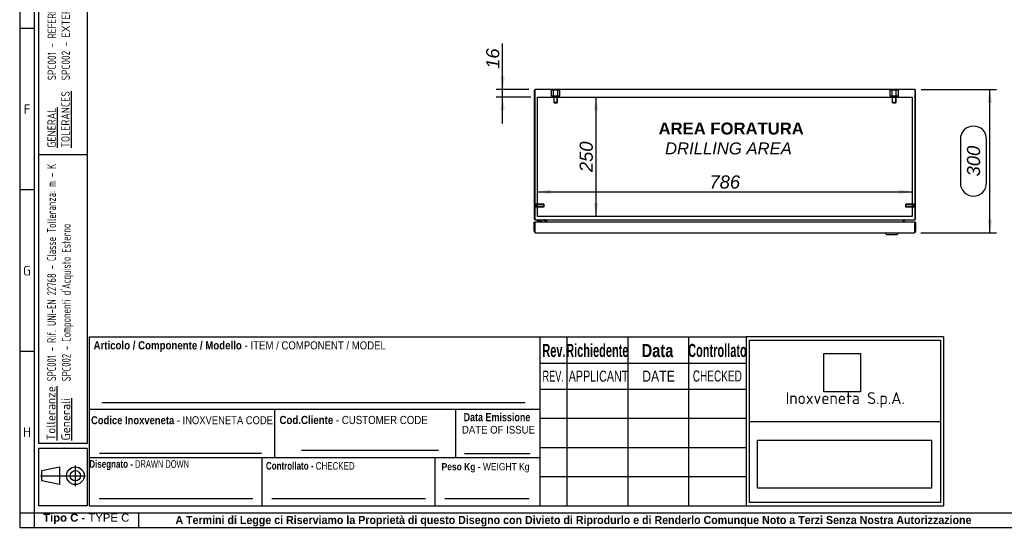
# Model space of a CAD drawing. Extents: x 6 to 412, y 11 to 288.
# Tile 1 of 3: x 6 to 213, y 11 to 117. Entities that reach past the tile are written whole.
import ezdxf
from ezdxf.enums import TextEntityAlignment as Align
from ezdxf.lldxf.tags import DXFTag

# ---------------------------------------------------------------- set-up
doc = ezdxf.new("R2010")
doc.units = 0
doc.layers.get('0').update_dxf_attribs({"linetype": 'CONTINUOUS'})
for name, color, linetype in [('_TRANSLATION', 7, 'CONTINUOUS'), ('AE00417_01', 7, 'CONTINUOUS'), ('C0000000', 7, 'CONTINUOUS'), ('C0000000_04', 7, 'CONTINUOUS'), ('C0000000_05', 7, 'CONTINUOUS'), ('C0000001_34', 7, 'CONTINUOUS'), ('C0000001_35', 7, 'CONTINUOUS'), ('DEFAULT', 7, 'CONTINUOUS'), ('SBAVATURE', 7, 'CONTINUOUS'), ('SERRATURA_SUP', 7, 'CONTINUOUS')]:
    doc.layers.add(name, color=color, linetype=linetype)
doc.styles.add('SEACAD_ARIAL', font='arial.ttf')
doc.styles.add('SEACAD_ARIAL_NARROW', font='ARIALN.TTF', dxfattribs={"width": 0.8})
doc.styles.add('SEACAD_ARIALB', font='arialbd.ttf', dxfattribs={"width": 0.9})
doc.styles.add('SEACAD_ARIALI', font='ariali.ttf')
doc.styles.add('SEACAD_SOLID_EDGE_ANSI', font='seans.ttf', dxfattribs={"width": 0.9})
doc.styles.add('SEACAD_SOLID_EDGE_ANSIB', font='seansbd.ttf', dxfattribs={"width": 0.9})
tags = doc.linetypes.add('CENTER2', pattern=[28.575, 19.05, -3.175, 3.175, -3.175]).pattern_tags.tags
tags[10:11] = [DXFTag(74, 4), DXFTag(75, 0), DXFTag(340, '0'), DXFTag(46, 0.0), DXFTag(50, 0.0), DXFTag(44, 0.0), DXFTag(45, 0.0)]
tags[8:9] = [DXFTag(74, 4), DXFTag(75, 0), DXFTag(340, '0'), DXFTag(46, 0.0), DXFTag(50, 0.0), DXFTag(44, 0.0), DXFTag(45, 0.0)]
tags[6:7] = [DXFTag(74, 4), DXFTag(75, 0), DXFTag(340, '0'), DXFTag(46, 0.0), DXFTag(50, 0.0), DXFTag(44, 0.0), DXFTag(45, 0.0)]
tags[4:5] = [DXFTag(74, 4), DXFTag(75, 0), DXFTag(340, '0'), DXFTag(46, 0.0), DXFTag(50, 0.0), DXFTag(44, 0.0), DXFTag(45, 0.0)]
tags = doc.linetypes.add('HIDDEN2', pattern=[4.7625, 3.175, -1.5875]).pattern_tags.tags
tags[6:7] = [DXFTag(74, 4), DXFTag(75, 0), DXFTag(340, '0'), DXFTag(46, 0.0), DXFTag(50, 0.0), DXFTag(44, 0.0), DXFTag(45, 0.0)]
tags[4:5] = [DXFTag(74, 4), DXFTag(75, 0), DXFTag(340, '0'), DXFTag(46, 0.0), DXFTag(50, 0.0), DXFTag(44, 0.0), DXFTag(45, 0.0)]
doc.dimstyles.new('ISO', dxfattribs={"dimtxt": 2.75, "dimasz": 2.75, "dimexe": 1.375, "dimexo": 1.375, "dimgap": 0.6875, "dimtad": 1, "dimdec": 1, "dimlfac": 10, "dimtxsty": 'SEACAD_ARIAL', "dimsah": 1, "dimcen": 1.375, "dimadec": 1, "dimazin": 3, "dimtfac": 0.7, "dimtdec": 3, "dimtmove": 0, "dimatfit": 3})
picture_1 = doc.add_image_def('image1.jpg', size_in_pixel=(55, 57))
picture_2 = doc.add_image_def('image2.bmp', size_in_pixel=(138, 38))

# ---------------------------------------------------------------- blocks, each defined once
blk = doc.blocks.new('SE2')
at = {"layer": 'AE00417_01', "color": 7, "linetype": 'HIDDEN2'}
for p, q in [((114.35, 78.76), (114.25, 78.76)), ((114.35, 78.76), (114.35, 78.01)), ((114.45, 78.68), (114.45, 78.08)), ((116.18, 78.68), (114.45, 78.68)), ((114.45, 78.62), (116.24, 78.62)), ((116.18, 78.68), (116.18, 78.08)), ((116.25, 78.61), (116.18, 78.68)), ((116.25, 78.16), (116.25, 78.61)), ((192.09, 78.68), (192.01, 78.61)), ((192.01, 78.61), (192.01, 78.16)), ((193.81, 78.62), (192.03, 78.62)), ((192.09, 78.08), (192.09, 78.68)), ((193.81, 78.68), (192.09, 78.68)), ((193.81, 78.08), (193.81, 78.68)), ((193.91, 78.01), (193.91, 78.76)), ((194.01, 78.76), (193.91, 78.76)), ((114.25, 78.01), (114.35, 78.01)), ((114.45, 78.14), (116.24, 78.14)), ((114.45, 78.08), (116.18, 78.08)), ((116.18, 78.08), (116.25, 78.16)), ((192.01, 78.16), (192.09, 78.08)), ((193.81, 78.14), (192.03, 78.14)), ((192.09, 78.08), (193.81, 78.08)), ((193.91, 78.01), (194.01, 78.01))]:
    blk.add_line(p, q, dxfattribs=at)
at = {"layer": 'AE00417_01', "color": 7, "linetype": 'CONTINUOUS'}
for p, q in [((114.25, 78.76), (114.25, 78.76)), ((194.01, 78.76), (194.01, 78.76)), ((114.25, 78.01), (114.25, 78.01)), ((194.01, 78.01), (194.01, 78.01))]:
    blk.add_line(p, q, dxfattribs=at)
at = {"layer": 'AE00417_01', "color": 7, "linetype": 'HIDDEN2'}
for centre, start, end in [((114.4, 78.68), 180, 0), ((193.86, 78.68), 180, 0), ((114.4, 78.08), 0, 180), ((193.86, 78.08), 0, 180)]:
    blk.add_arc(centre, 0.05, start, end, dxfattribs=at)
at = {"layer": 'C0000000', "color": 7, "linetype": 'HIDDEN2'}
for p, q in [((118.2, 102.56), (117.77, 102.56)), ((117.77, 101.26), (117.77, 102.56)), ((118.2, 101.26), (117.77, 101.26)), ((119.07, 102.56), (118.2, 102.56)), ((118.2, 101.26), (118.2, 102.56)), ((119.07, 101.26), (118.2, 101.26)), ((118.23, 101.26), (118.23, 99.96)), ((118.31, 99.89), (118.31, 101.26)), ((118.96, 99.89), (118.96, 101.26)), ((119.03, 99.96), (119.03, 101.26)), ((119.5, 102.56), (119.07, 102.56)), ((119.07, 101.26), (119.07, 102.56)), ((119.5, 101.26), (119.07, 101.26)), ((119.5, 101.26), (119.5, 102.56)), ((119.03, 99.96), (118.23, 99.96)), ((118.23, 99.96), (118.33, 99.86)), ((118.33, 99.86), (118.93, 99.86)), ((118.93, 99.86), (119.03, 99.96))]:
    blk.add_line(p, q, dxfattribs=at)
at = {"layer": 'C0000000', "color": 7, "linetype": 'CONTINUOUS'}
for p, q in [((117.88, 102.78), (119.38, 102.78)), ((117.88, 102.78), (117.88, 102.68)), ((119.38, 102.68), (119.38, 102.78)), ((114.82, 75.28), (114.82, 75.28)), ((115.11, 75.18), (114.92, 75.18)), ((116.17, 75.38), (116.17, 75.18)), ((116.47, 74.88), (116.47, 75.18))]:
    blk.add_line(p, q, dxfattribs=at)
for centre, radius, start, end in [((114.92, 75.28), 0.1, 90, 180), ((114.92, 75.28), 0.1, 180, 270), ((115.11, 74.08), 1.1, 46.819, 90)]:
    blk.add_arc(centre, radius, start, end, dxfattribs=at)
blk.add_open_spline([(116.47, 75.18), (116.47, 75.21), (116.47, 75.24), (116.45, 75.28), (116.43, 75.31), (116.41, 75.33), (116.4, 75.34), (116.37, 75.36), (116.36, 75.36), (116.34, 75.37), (116.33, 75.38), (116.3, 75.38), (116.29, 75.38), (116.27, 75.38)], degree=3, knots=[0, 0, 0, 0, 0.25, 0.25, 0.5, 0.5, 0.625, 0.625, 0.75, 0.75, 0.875, 0.875, 1, 1, 1, 1], dxfattribs=at)
at = {"layer": 'C0000000_04', "color": 7, "linetype": 'HIDDEN2'}
for p, q in [((189.2, 102.56), (188.77, 102.56)), ((188.77, 101.26), (188.77, 102.56)), ((189.2, 101.26), (188.77, 101.26)), ((190.07, 102.56), (189.2, 102.56)), ((189.2, 101.26), (189.2, 102.56)), ((190.07, 101.26), (189.2, 101.26)), ((189.23, 101.26), (189.23, 99.96)), ((189.31, 99.89), (189.31, 101.26)), ((189.96, 99.89), (189.96, 101.26)), ((190.03, 99.96), (190.03, 101.26)), ((190.5, 102.56), (190.07, 102.56)), ((190.07, 101.26), (190.07, 102.56)), ((190.5, 101.26), (190.07, 101.26)), ((190.5, 101.26), (190.5, 102.56)), ((190.03, 99.96), (189.23, 99.96)), ((189.23, 99.96), (189.33, 99.86)), ((189.33, 99.86), (189.93, 99.86)), ((189.93, 99.86), (190.03, 99.96))]:
    blk.add_line(p, q, dxfattribs=at)
at = {"layer": 'C0000000_05', "color": 7, "linetype": 'CONTINUOUS'}
for p, q in [((188.88, 102.78), (190.38, 102.78)), ((188.88, 102.78), (188.88, 102.68)), ((190.38, 102.68), (190.38, 102.78))]:
    blk.add_line(p, q, dxfattribs=at)
at = {"layer": 'C0000001_34', "color": 7, "linetype": 'CONTINUOUS'}
for p, q in [((114.13, 102.43), (114.13, 75.63)), ((114.25, 102.65), (114.25, 102.43)), ((114.25, 102.43), (114.25, 102.65)), ((114.25, 102.43), (114.25, 75.63)), ((114.25, 75.63), (114.25, 102.43)), ((193.88, 102.68), (114.38, 102.68)), ((194.01, 102.65), (194.01, 102.43)), ((194.01, 102.43), (194.01, 102.65)), ((194.01, 75.63), (194.01, 102.43)), ((194.01, 102.43), (194.01, 75.63)), ((194.13, 75.63), (194.13, 102.43)), ((114.38, 75.38), (114.38, 75.38)), ((114.38, 75.38), (193.88, 75.38)), ((116.56, 75.25), (116.56, 74.88)), ((116.68, 75.25), (116.68, 74.88)), ((116.69, 75.25), (116.69, 75.38)), ((116.69, 74.88), (116.69, 75.25)), ((191.58, 75.25), (191.58, 75.38)), ((191.58, 74.88), (191.58, 75.25)), ((191.58, 75.25), (191.58, 74.88)), ((191.7, 74.88), (191.7, 75.25)), ((193.88, 75.38), (193.88, 75.38))]:
    blk.add_line(p, q, dxfattribs=at)
at = {"layer": 'C0000001_34', "color": 7, "linetype": 'CENTER2'}
for p, q in [((114.83, 101.08), (193.43, 101.08)), ((114.83, 76.08), (114.83, 101.08)), ((193.43, 101.08), (193.43, 76.08)), ((193.43, 76.08), (114.83, 76.08))]:
    blk.add_line(p, q, dxfattribs=at)
at = {"layer": 'C0000001_34', "color": 7, "linetype": 'CONTINUOUS'}
for centre, radius, start, end in [((114.38, 102.43), 0.25, 121.3323, 180), ((114.38, 102.43), 0.25, 90, 121.3323), ((193.88, 102.43), 0.25, 58.6677, 90), ((193.88, 102.43), 0.25, 0, 58.6677), ((114.38, 75.63), 0.25, 180, 270), ((116.43, 75.25), 0.13, 0, 90), ((116.43, 75.25), 0.25, 0, 31.3323), ((191.83, 75.25), 0.25, 148.6677, 180), ((191.83, 75.25), 0.13, 90, 180), ((193.88, 75.63), 0.25, 270, 0)]:
    blk.add_arc(centre, radius, start, end, dxfattribs=at)
for centre, major_axis, ratio, start_param, end_param in [((114.38, 102.43), (0, -0.25), 0.997824, 3.141593, 3.688444), ((193.88, 102.43), (0, -0.25), 0.997824, 2.594742, 3.141593), ((114.38, 75.63), (0, -0.25), 0.52, 4.712389, 6.283185), ((193.88, 75.63), (0, 0.25), 0.52, 3.141593, 4.712389)]:
    blk.add_ellipse(centre, major_axis=major_axis, ratio=ratio, start_param=start_param, end_param=end_param, dxfattribs=at)
at = {"layer": 'C0000001_35', "color": 7, "linetype": 'CONTINUOUS'}
for p, q in [((114.13, 74.88), (114.28, 74.88)), ((114.13, 72.99), (114.13, 74.88)), ((114.28, 72.99), (114.28, 74.88)), ((114.28, 74.73), (114.28, 74.88)), ((193.98, 74.88), (114.28, 74.88)), ((114.28, 74.73), (114.28, 72.99)), ((194.13, 74.88), (193.98, 74.88)), ((193.98, 74.88), (193.98, 72.99)), ((193.98, 74.73), (193.98, 74.88)), ((193.98, 72.99), (193.98, 74.73)), ((194.13, 74.88), (194.13, 72.99)), ((114.28, 72.73), (114.28, 72.99)), ((114.28, 72.99), (114.28, 72.73)), ((114.44, 72.68), (193.82, 72.68)), ((193.98, 72.73), (193.98, 72.99)), ((193.98, 72.99), (193.98, 72.73))]:
    blk.add_line(p, q, dxfattribs=at)
for centre, radius, start, end in [((114.28, 74.73), 0.0002, 65.5302, 180), ((114.38, 74.64), 0.094, 174.7124, 180), ((193.98, 74.73), 0.0002, 0, 114.4698), ((114.44, 72.99), 0.31, 180, 238.927), ((114.44, 72.99), 0.31, 238.927, 270), ((193.82, 72.99), 0.31, 270, 301.073), ((193.82, 72.99), 0.31, 301.073, 0)]:
    blk.add_arc(centre, radius, start, end, dxfattribs=at)
for centre, start_param, end_param in [((114.44, 72.99), 2.599267, 3.141593), ((193.82, 72.99), 3.141593, 3.683918)]:
    blk.add_ellipse(centre, major_axis=(0, 0.31), ratio=0.998232, start_param=start_param, end_param=end_param, dxfattribs=at)
at = {"layer": 'SERRATURA_SUP', "color": 7, "linetype": 'CONTINUOUS'}
for p, q in [((187.73, 72.68), (187.73, 72.58)), ((190.53, 72.58), (187.73, 72.58)), ((187.73, 72.58), (188.03, 72.28)), ((188.03, 72.28), (190.23, 72.28)), ((190.23, 72.28), (190.53, 72.58)), ((190.53, 72.58), (190.53, 72.68))]:
    blk.add_line(p, q, dxfattribs=at)
blk = doc.blocks.new('DMBLK408')
at = {"layer": '_TRANSLATION', "linetype": 'CONTINUOUS'}
for points in [[(127.57, 98.33), (127.11, 101.08), (126.65, 98.33)], [(127.57, 78.83), (126.65, 78.83), (127.11, 76.08)]]:
    blk.add_hatch(color=7, dxfattribs=at).paths.add_polyline_path(points)
at = {"layer": '_TRANSLATION', "color": 7, "linetype": 'CONTINUOUS'}
blk.add_line((127.11, 76.08), (127.11, 101.08), dxfattribs=at)
at = {"layer": '_TRANSLATION', "color": 7, "linetype": 'CONTINUOUS', "style": 'SEACAD_ARIALI'}
blk.add_text('250', height=2.75, rotation=90, dxfattribs=at).set_placement((123.67, 85.38), align=Align.TOP_LEFT)
blk = doc.blocks.new('DMBLK409')
at = {"layer": '_TRANSLATION', "linetype": 'CONTINUOUS'}
for points in [[(117.58, 81.71), (114.83, 81.25), (117.58, 80.8)], [(190.68, 81.71), (190.68, 80.8), (193.43, 81.25)]]:
    blk.add_hatch(color=7, dxfattribs=at).paths.add_polyline_path(points)
at = {"layer": '_TRANSLATION', "color": 7, "linetype": 'CONTINUOUS'}
blk.add_line((114.83, 81.25), (193.43, 81.25), dxfattribs=at)
at = {"layer": '_TRANSLATION', "color": 7, "linetype": 'CONTINUOUS', "style": 'SEACAD_ARIALI'}
blk.add_text('786', height=2.75, dxfattribs=at).set_placement((150.9, 84.69), align=Align.TOP_LEFT)
blk = doc.blocks.new('DMBLK419')
at = {"layer": '_TRANSLATION', "linetype": 'CONTINUOUS'}
for points in [[(107.05, 105.43), (107.5, 102.68), (107.96, 105.43)], [(107.05, 98.33), (107.96, 98.33), (107.5, 101.08)]]:
    blk.add_hatch(color=7, dxfattribs=at).paths.add_polyline_path(points)
at = {"layer": '_TRANSLATION', "color": 7, "linetype": 'CONTINUOUS'}
for p, q in [((107.5, 95.58), (107.5, 112.32)), ((113.01, 102.68), (106.13, 102.68)), ((113.46, 101.08), (106.13, 101.08))]:
    blk.add_line(p, q, dxfattribs=at)
at = {"layer": '_TRANSLATION', "color": 7, "linetype": 'CONTINUOUS', "style": 'SEACAD_ARIALI'}
blk.add_text('16', height=2.75, rotation=90, dxfattribs=at).set_placement((104.07, 107.02), align=Align.TOP_LEFT)
blk = doc.blocks.new('DMBLK428')
at = {"layer": '_TRANSLATION', "linetype": 'CONTINUOUS'}
for points in [[(210.16, 99.93), (209.7, 102.68), (209.24, 99.93)], [(210.16, 75.43), (209.24, 75.43), (209.7, 72.68)]]:
    blk.add_hatch(color=7, dxfattribs=at).paths.add_polyline_path(points)
at = {"layer": '_TRANSLATION', "color": 7, "linetype": 'CONTINUOUS'}
for p, q in [((195.26, 102.68), (211.08, 102.68)), ((209.7, 72.68), (209.7, 102.68)), ((203.51, 92.27), (203.51, 83.1)), ((209.01, 83.1), (209.01, 92.27)), ((195.2, 72.68), (211.08, 72.68))]:
    blk.add_line(p, q, dxfattribs=at)
for centre, start, end in [((206.26, 92.27), 0, 180), ((206.26, 83.1), 180, 0)]:
    blk.add_arc(centre, 2.75, start, end, dxfattribs=at)
at = {"layer": '_TRANSLATION', "color": 7, "linetype": 'CONTINUOUS', "style": 'SEACAD_ARIALI'}
blk.add_text('300', height=2.75, rotation=90, dxfattribs=at).set_placement((204.89, 84.48), align=Align.TOP_LEFT)

msp = doc.modelspace()

# ---------------------------------------------------------------- linework, layer by layer
at = {"color": 7, "linetype": 'CONTINUOUS'}
for p, q in [((6.234, 287.588), (6.234, 10.959)), ((9.263, 115.452), (6.234, 115.452)), ((9.263, 81.632), (6.234, 81.632)), ((115.363, 15.502), (115.363, 50.84)), ((9.263, 47.809), (6.234, 47.809)), ((20.873, 35.694), (115.363, 35.694)), ((65.314, 27.113), (94.088, 27.113)), ((20.873, 25.598), (115.363, 25.598)), ((57.113, 15.502), (57.113, 25.598)), ((93.363, 15.502), (93.363, 25.598)), ((99.513, 26.42), (113.323, 26.42)), ((17.907, 19.617), (17.907, 23.942)), ((10.566, 21.779), (20.069, 21.779)), ((22.892, 17.017), (55.1, 17.017)), ((59.132, 17.017), (91.339, 17.017)), ((95.372, 17.017), (113.05, 17.017)), ((31.194, 10.954), (31.194, 13.983)), ((6.234, 10.959), (412.092, 10.959))]:
    msp.add_line(p, q, dxfattribs=at)
msp.add_lwpolyline([(14.582, 19.926), (10.875, 20.698), (10.875, 22.86), (14.582, 23.633), (14.582, 19.926)], dxfattribs=at)
for radius in [1.854, 1.081]:
    msp.add_circle((17.907, 21.779), radius, dxfattribs=at)
at = {"layer": 'DEFAULT', "color": 7, "linetype": 'CONTINUOUS'}
for p, q in [((9.263, 287.588), (9.263, 10.959)), ((10.273, 28.5), (10.273, 283.045)), ((20.369, 283.045), (20.369, 28.5)), ((20.369, 89), (10.273, 89)), ((20.873, 15.502), (20.873, 50.84)), ((20.873, 50.84), (115.363, 50.84)), ((115.366, 50.84), (158.566, 50.84)), ((120.966, 50.84), (120.966, 15.502)), ((133.766, 50.84), (133.766, 15.502)), ((146.466, 50.84), (146.466, 15.502)), ((199.966, 50.84), (158.564, 50.84)), ((158.566, 50.84), (158.566, 15.502)), ((159.267, 50.176), (199.367, 50.176)), ((159.267, 16.162), (159.267, 50.176)), ((199.367, 50.176), (199.367, 16.162)), ((199.966, 50.84), (199.966, 15.502)), ((115.366, 45.352), (158.566, 45.352)), ((115.366, 39.902), (158.566, 39.902)), ((59.713, 25.598), (59.713, 35.694)), ((97.713, 25.598), (97.713, 35.694)), ((115.366, 33.802), (158.566, 33.802)), ((159.267, 33.171), (199.367, 33.171)), ((20.369, 28.5), (10.273, 28.5)), ((20.369, 27.5), (10.273, 27.5)), ((10.273, 15.5), (10.273, 27.5)), ((20.369, 27.5), (20.369, 15.5)), ((115.366, 27.702), (158.566, 27.702)), ((115.366, 21.602), (158.566, 21.602)), ((20.369, 15.5), (10.273, 15.5)), ((20.873, 15.502), (115.363, 15.502)), ((115.366, 15.502), (158.566, 15.502)), ((158.564, 15.502), (199.966, 15.502)), ((199.367, 16.162), (159.267, 16.162)), ((6.234, 13.988), (412.092, 13.988))]:
    msp.add_line(p, q, dxfattribs=at)
at = {"layer": 'SBAVATURE', "color": 7, "linetype": 'CONTINUOUS'}
for p, q in [((23.432, 37.088), (112.266, 37.088)), ((22.968, 26.474), (56.974, 26.474))]:
    msp.add_line(p, q, dxfattribs=at)

# ---------------------------------------------------------------- block references
at = {"layer": '_TRANSLATION'}
msp.add_blockref('SE2', (0, 0), dxfattribs=at)

# ---------------------------------------------------------------- texts
at = {"attachment_point": 1, "rotation": 90}
for s, insert, char_height, width in [('{\\fSolid Edge ANSI|b0|i0|c0|p34;\\W0.84600x;\\C7;SPC001 - REFERENCE UNI-EN 22768 - TOLERANCE CLASS: m - K}\\P{\\fSolid Edge ANSI|b0|i0|c0|p34;\\W0.84600x;\\C7;SPC002 - }{\\fSolid Edge ANSI|b0|i0|c0|p34;\\W0.94000x;\\C7;EXTERNALLY PURCHASED COMPONENTS}', (12.101, 104.605), 1.75, 56.68133), ('{\\fSolid Edge ANSI|b1|i0|c0|p34;\\L\\C7;Tolleranze}\\P{\\fSolid Edge ANSI|b1|i0|c0|p34;\\L\\C7;Generali}', (11.89, 29.169), 1.85, 10.93945)]:
    msp.add_mtext(s, dxfattribs=dict(at, insert=insert, char_height=char_height, width=width))
for s, insert, char_height, width, style in [('{\\fSolid Edge ANSI|b0|i0|c0|p34;\\L\\C7;GENERAL}\\P{\\fSolid Edge ANSI|b0|i0|c0|p34;\\L\\C7;TOLERANCES}\\P', (12.048, 90.485), 1.75, 12.63203, 'SEACAD_SOLID_EDGE_ANSI'), ("{\\fSolid Edge ANSI|b1|i0|c0|p34;\\W0.82000x;\\C7;SPC001 - Rif. UNI-EN 22768 - Classe Tolleranza: m - K}\\P{\\fSolid Edge ANSI|b1|i0|c0|p34;\\W0.82000x;\\C7;SPC002 - Componenti d'Acquisto Esterno}", (12, 41.571), 1.85, 46.58795, 'SEACAD_SOLID_EDGE_ANSIB')]:
    msp.add_mtext(s, dxfattribs=dict(at, insert=insert, char_height=char_height, width=width, style=style))
for s, insert, char_height, width, attachment_point in [('{\\fSolid Edge ANSI|b0||i0||c0|p34;\\C7;\\H2.019192;\\W1.;F}', (7.783, 97.538), 2.01919, 2.2716, 8), ('{\\fSolid Edge ANSI|b0||i0||c0|p34;\\C7;\\H2.019192;\\W1.;G}', (7.757, 63.716), 2.01919, 2.5871, 8), ('{\\fSolid Edge ANSI|b0||i0||c0|p34;\\C7;\\H2.5;\\W1.;Inoxveneta S.p.A.}', (179.366, 37.657), 2.5, 38.9068, 5), ('{\\fSolid Edge ANSI|b0||i0||c0|p34;\\C7;\\H2.019192;\\W1.;H}', (7.759, 29.895), 2.01919, 2.7133, 8), ('{\\fArial|b1||i0||c0|p34;\\C7;\\H1.7;\\W1.;Tipo C - }{\\fArial|b0||i0||c0|p34;\\C7;\\H1.7;\\W1.;TYPE C}', (20.186, 11.634), 1.7, 18.15868, 8), ('{\\fArial|b1||i0||c0|p34;\\C7;\\H1.7;\\W0.94;A Termini di Legge ci Riserviamo la Proprietà di questo Disegno con Divieto di Riprodurlo e di Renderlo Comunque Noto a Terzi Senza Nostra Autorizzazione}', (122.366, 11.137), 1.7, 175.01141, 8)]:
    msp.add_mtext(s, dxfattribs=dict(insert=insert, char_height=char_height, width=width, attachment_point=attachment_point))
for s, insert, char_height, width, attachment_point, style in [('{\\fArial|b1||i0||c0|p34;\\C7;\\H1.7163132;\\W0.846;Articolo / Componente / Modello}{\\fArial|b0||i0||c0|p34;\\C7;\\H1.7163132;\\W0.846; - ITEM}{\\fArial|b0||i0||c0|p34;\\C7;\\H1.7;\\W0.846; / COMPONENT / MODEL}', (21.72, 47.719), 1.716313, 61.3875, 7, 'SEACAD_ARIAL'), ('{\\fArial|b1||i0||c0|p34;\\C7;\\H2.75;\\W0.6;Richiedente}', (127.374, 46.608), 2.75, 12.23036, 8, 'SEACAD_ARIALB'), ('{\\fArial|b1||i0||c0|p34;\\C7;\\H2.75;\\W0.6;Controllato}', (152.564, 46.608), 2.75, 11.31616, 8, 'SEACAD_ARIALB'), ('{\\fArial|b1||i0||c0|p34;\\C7;\\H2.75;\\W0.6;Rev.}', (118.275, 46.597), 2.75, 4.50348, 8, 'SEACAD_ARIALB'), ('{\\fArial|b1||i0||c0|p34;\\C7;\\H2.75;\\W0.8;Data}', (139.989, 46.585), 2.75, 6.78265, 8, 'SEACAD_ARIALB'), ('{\\fArial|b0||i0||c0|p34;\\C7;\\H2.3;\\W0.6;REV.}', (118.125, 41.484), 2.3, 5.04266, 8, 'SEACAD_ARIAL'), ('{\\fArial|b0||i0||c0|p34;\\C7;\\H2.3;\\W0.7;APPLICANT}', (121.375, 41.459), 2.3, 12.12989, 7, 'SEACAD_ARIAL'), ('{\\fArial|b0||i0||c0|p34;\\C7;\\H2.3;\\W0.8;DATE}', (140.209, 41.484), 2.3, 7.08597, 8, 'SEACAD_ARIAL'), ('{\\fArial Narrow|b0||i0||c0|p34;\\C7;\\H2.3;\\W0.8;CHECKED}', (152.548, 41.483), 2.3, 10.75184, 8, 'SEACAD_ARIAL_NARROW'), ('{\\fArial|b1||i0||c0|p34;\\C7;\\H1.67;\\W0.846;Codice Inoxveneta}{\\fArial|b0||i0||c0|p34;\\C7;\\H1.67;\\W0.846; - INOXVENETA CODE}', (21.196, 32.543), 1.67, 38.23236, 7, 'SEACAD_ARIAL'), ('{\\fArial|b1||i0||c0|p34;\\C7;\\H1.7163132;\\W0.846;Cod.Cliente}{\\fArial|b0||i0||c0|p34;\\C7;\\H1.7163132;\\W0.846; - CUSTOMER CODE}', (60.714, 32.572), 1.716313, 31.52647, 7, 'SEACAD_ARIAL'), ('{\\fArial|b1||i0||c0|p34;\\C7;\\H1.7;\\W0.792;Data Emissione}', (99.324, 33.173), 1.7, 14.35739, 7, 'SEACAD_ARIALB'), ('{\\fArial|b0||i0||c0|p34;\\C7;\\H1.6;\\W0.9;DATE OF ISSUE}', (98.978, 30.59), 1.6, 15.11655, 7, 'SEACAD_ARIAL'), ('{\\fArial|b1||i0||c0|p34;\\C7;\\H1.6;\\W0.752;Disegnato - }{\\fArial Narrow|b0||i0||c0|p34;\\C7;\\H1.5875;\\W0.752;\\T1.;DRAWN DOWN}', (31.284, 22.95), 1.6, 19.88117, 8, 'SEACAD_ARIAL_NARROW'), ('{\\fArial|b1||i0||c0|p34;\\C7;\\H1.6;\\W0.752;Controllato - }{\\fArial|b0||i0||c0|p34;\\C7;\\H1.5875;\\W0.752;\\T1.;CHECKED}{\\fArial|b1||i0||c0|p34;\\C7;\\H1.6;\\W0.752; }', (67.172, 23.026), 1.6, 18.83287, 8, 'SEACAD_ARIALB'), ('{\\fArial|b1||i0||c0|p34;\\C7;\\H1.5;\\W0.846;Peso Kg}{\\fArial|b0||i0||c0|p34;\\C7;\\H1.5;\\W0.846; - WEIGHT Kg}', (94.712, 22.459), 1.5, 18.73278, 7, 'SEACAD_ARIAL')]:
    msp.add_mtext(s, dxfattribs=dict(insert=insert, char_height=char_height, width=width, attachment_point=attachment_point, style=style))
at = {"layer": '_TRANSLATION', "insert": (154.863, 92.406), "char_height": 3, "width": 34.96354, "attachment_point": 5}
msp.add_mtext('{\\fArial|b0||i0||c0|p34;\\C7;\\H3.;\\W1.; }{\\fArial|b1||i0||c0|p34;\\C7;\\H2.5;\\W1.;AREA FORATURA \\P}{\\fArial|b0||i1||c0|p34;\\C7;\\H2.5;\\W1.;DRILLING AREA}', dxfattribs=at)

# ---------------------------------------------------------------- dimensions: what is measured, and where the dimension line sits
at = {"layer": '_TRANSLATION', "color": 7, "linetype": 'CONTINUOUS'}
for base, p1, p2, angle, picture, middle, dimtype in [((107.505, 102.683), (114.834, 101.083), (114.384, 102.683), 90, 'DMBLK419', (107.505, 106.057), 160), ((209.701, 72.683), (193.824, 72.683), (193.884, 102.683), 89.88501, 'DMBLK428', (209.701, 87.683), 161), ((127.112, 76.083), (114.834, 76.083), (114.834, 101.083), 90, 'DMBLK408', (127.112, 88.583), 161), ((114.834, 81.255), (114.834, 76.083), (193.434, 76.083), 0, 'DMBLK409', (154.134, 81.255), 161)]:
    dim = msp.add_linear_dim(base=base, p1=p1, p2=p2, angle=angle, text='\\A1;<>', dimstyle='ISO', dxfattribs=at)
    dim.commit()
    dim.dimension.update_dxf_attribs({"geometry": picture, "text_midpoint": middle, "dimtype": dimtype})

# ---------------------------------------------------------------- pictures from other files: only their frames are drawn
image = msp.add_image(picture_1, insert=(174.862, 39.378), size_in_units=(7.719, 8), rotation=0)
image.dxf.flags = 7
image = msp.add_image(picture_2, insert=(160.965, 19.172), size_in_units=(36.512, 10.054))
image.dxf.flags = 7

doc.saveas('drawing.dxf')
